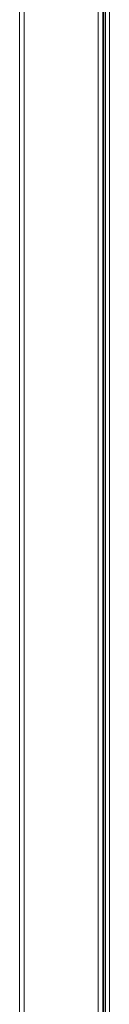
# Model space of a CAD drawing. Extents: x 4774 to 8448, y 27273 to 31291.
# Tile 66 of 101: x 7526 to 7574, y 28129 to 28660. Entities that reach past the tile are written whole.
import ezdxf

# ---------------------------------------------------------------- set-up
doc = ezdxf.new("R2010")
doc.units = 0
doc.header["$LTSCALE"] = 7.5
doc.header["$MEASUREMENT"] = 0
doc.layers.get('0').update_dxf_attribs({"linetype": 'CONTINUOUS', "lineweight": 18})

msp = doc.modelspace()

# ---------------------------------------------------------------- linework, layer by layer
at = {"linetype": 'Continuous'}
for p, q in [((7525.6, 29472.952), (7525.6, 27372.952)), ((7528.1, 29472.952), (7528.1, 27372.952)), ((7570.6, 29472.952), (7570.6, 27372.952)), ((7568.1, 29412.952), (7568.1, 27432.952)), ((7571.1, 27432.952), (7571.1, 29412.952)), ((7572.1, 27434.452), (7572.1, 29411.452)), ((7574.1, 27434.452), (7574.1, 29411.452))]:
    msp.add_line(p, q, dxfattribs=at)

doc.saveas('drawing.dxf')
